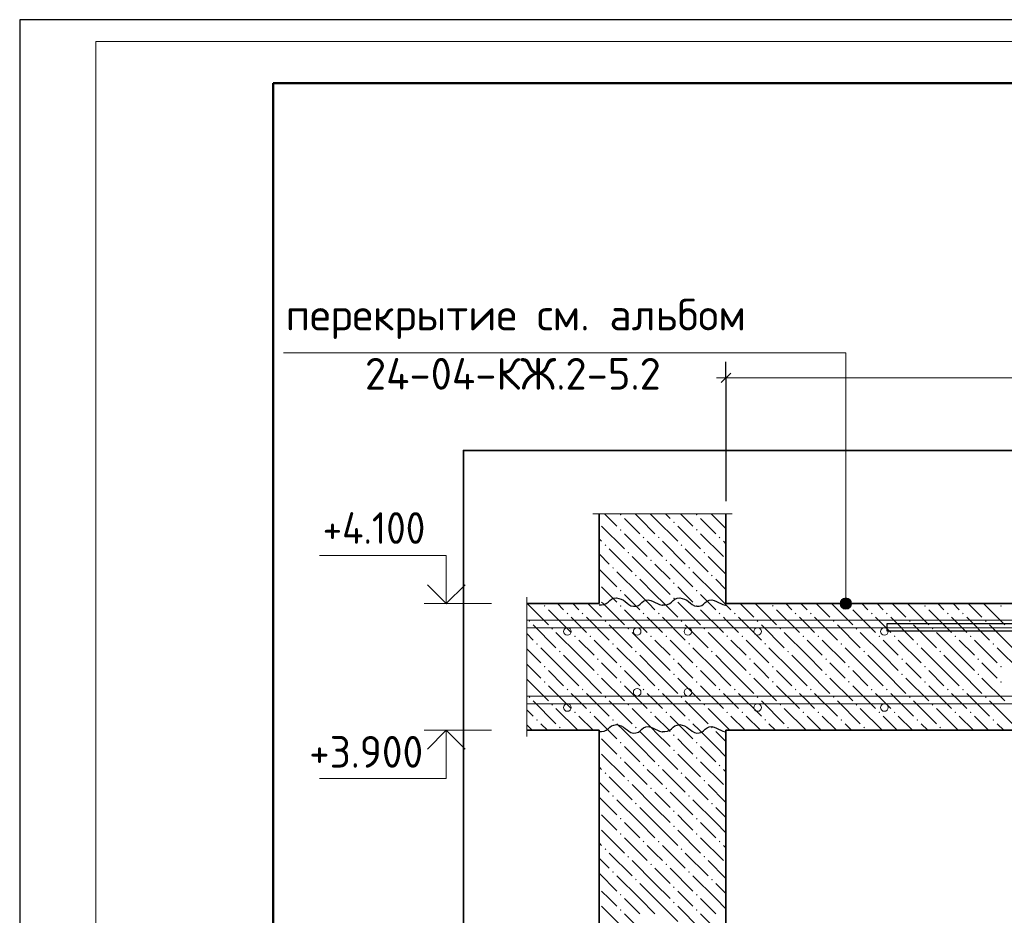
# Model space of a CAD drawing. Header units: millimetres. Extents: x 0 to 21005, y 0 to 14850.
# Tile 3 of 22: x 0 to 3883, y 11316 to 14850. Entities that reach past the tile are written whole.
import ezdxf

# ---------------------------------------------------------------- set-up
doc = ezdxf.new("R2010")
doc.units = ezdxf.units.MM
for name, color, linetype, lineweight in [('Standard', 7, 'Continuous', 25), ('Общий01', 7, 'Continuous', 13), ('Примечания', 7, 'Continuous', 13), ('Размерная линия_ общее', 7, 'Continuous', 13)]:
    doc.layers.add(name, color=color, linetype=linetype, lineweight=lineweight)
doc.layers.add('ЖБ Перекрытие верхний уровень', color=7, linetype='Continuous', lineweight=25, true_color=0xe0e0ff)
doc.layers.add('ЖБ Стена верхний уровень', color=7, linetype='Continuous', lineweight=25, true_color=0x006e00)
doc.layers.add('Размерная выноска', color=7, linetype='Continuous')
doc.styles.add('ISOCPEUR', font='txt')

msp = doc.modelspace()

# ---------------------------------------------------------------- hatches: boundary and pattern name
at = {"layer": 'ЖБ Перекрытие верхний уровень', "linetype": 'Continuous', "lineweight": 18, "transparency": 33554687}
for points in [[(2066.8, 12536.9), (2070, 12540.2), (2073.3, 12536.9), (2070, 12533.7)], [(2156.8, 12506.9), (2160, 12510.2), (2163.3, 12506.9), (2160, 12503.7)], [(2216.8, 12506.9), (2220, 12510.2), (2223.3, 12506.9), (2220, 12503.7)], [(2366.8, 12536.9), (2370, 12540.2), (2373.3, 12536.9), (2370, 12533.7)], [(2456.8, 12506.9), (2460, 12510.2), (2463.3, 12506.9), (2460, 12503.7)], [(2516.8, 12506.9), (2520, 12510.2), (2523.3, 12506.9), (2520, 12503.7)], [(2666.8, 12536.9), (2670, 12540.2), (2673.3, 12536.9), (2670, 12533.7)], [(2756.8, 12506.9), (2760, 12510.2), (2763.3, 12506.9), (2760, 12503.7)], [(2816.8, 12506.9), (2820, 12510.2), (2823.3, 12506.9), (2820, 12503.7)], [(2966.8, 12536.9), (2970, 12540.2), (2973.3, 12536.9), (2970, 12533.7)], [(3056.8, 12506.9), (3060, 12510.2), (3063.3, 12506.9), (3060, 12503.7)], [(3116.8, 12506.9), (3120, 12510.2), (3123.3, 12506.9), (3120, 12503.7)], [(3266.8, 12536.9), (3270, 12540.2), (3273.3, 12536.9), (3270, 12533.7)], [(3356.8, 12506.9), (3360, 12510.2), (3363.3, 12506.9), (3360, 12503.7)], [(3416.8, 12506.9), (3420, 12510.2), (3423.3, 12506.9), (3420, 12503.7)], [(3566.8, 12536.9), (3570, 12540.2), (3573.3, 12536.9), (3570, 12533.7)], [(3656.8, 12506.9), (3660, 12510.2), (3663.3, 12506.9), (3660, 12503.7)], [(3716.8, 12506.9), (3720, 12510.2), (3723.3, 12506.9), (3720, 12503.7)], [(3866.8, 12536.9), (3870, 12540.2), (3873.3, 12536.9), (3870, 12533.7)], [(2006.8, 12476.9), (2010, 12480.2), (2013.3, 12476.9), (2010, 12473.7)], [(2306.8, 12476.9), (2310, 12480.2), (2313.3, 12476.9), (2310, 12473.7)], [(2606.8, 12476.9), (2610, 12480.2), (2613.3, 12476.9), (2610, 12473.7)], [(2906.8, 12476.9), (2910, 12480.2), (2913.3, 12476.9), (2910, 12473.7)], [(3206.8, 12476.9), (3210, 12480.2), (3213.3, 12476.9), (3210, 12473.7)], [(3506.8, 12476.9), (3510, 12480.2), (3513.3, 12476.9), (3510, 12473.7)], [(3806.8, 12476.9), (3810, 12480.2), (3813.3, 12476.9), (3810, 12473.7)], [(2096.8, 12446.9), (2100, 12450.2), (2103.3, 12446.9), (2100, 12443.7)], [(2396.8, 12446.9), (2400, 12450.2), (2403.3, 12446.9), (2400, 12443.7)], [(2696.8, 12446.9), (2700, 12450.2), (2703.3, 12446.9), (2700, 12443.7)], [(2996.8, 12446.9), (3000, 12450.2), (3003.3, 12446.9), (3000, 12443.7)], [(3296.8, 12446.9), (3300, 12450.2), (3303.3, 12446.9), (3300, 12443.7)], [(3596.8, 12446.9), (3600, 12450.2), (3603.3, 12446.9), (3600, 12443.7)], [(2036.8, 12386.9), (2040, 12390.2), (2043.3, 12386.9), (2040, 12383.7)], [(2186.8, 12416.9), (2190, 12420.2), (2193.3, 12416.9), (2190, 12413.7)], [(2246.8, 12416.9), (2250, 12420.2), (2253.3, 12416.9), (2250, 12413.7)], [(2336.8, 12386.9), (2340, 12390.2), (2343.3, 12386.9), (2340, 12383.7)], [(2486.8, 12416.9), (2490, 12420.2), (2493.3, 12416.9), (2490, 12413.7)], [(2546.8, 12416.9), (2550, 12420.2), (2553.3, 12416.9), (2550, 12413.7)], [(2636.8, 12386.9), (2640, 12390.2), (2643.3, 12386.9), (2640, 12383.7)], [(2786.8, 12416.9), (2790, 12420.2), (2793.3, 12416.9), (2790, 12413.7)], [(2846.8, 12416.9), (2850, 12420.2), (2853.3, 12416.9), (2850, 12413.7)], [(2936.8, 12386.9), (2940, 12390.2), (2943.3, 12386.9), (2940, 12383.7)], [(3086.8, 12416.9), (3090, 12420.2), (3093.3, 12416.9), (3090, 12413.7)], [(3146.8, 12416.9), (3150, 12420.2), (3153.3, 12416.9), (3150, 12413.7)], [(3236.8, 12386.9), (3240, 12390.2), (3243.3, 12386.9), (3240, 12383.7)], [(3386.8, 12416.9), (3390, 12420.2), (3393.3, 12416.9), (3390, 12413.7)], [(3446.8, 12416.9), (3450, 12420.2), (3453.3, 12416.9), (3450, 12413.7)], [(3536.8, 12386.9), (3540, 12390.2), (3543.3, 12386.9), (3540, 12383.7)], [(3686.8, 12416.9), (3690, 12420.2), (3693.3, 12416.9), (3690, 12413.7)], [(3746.8, 12416.9), (3750, 12420.2), (3753.3, 12416.9), (3750, 12413.7)], [(3836.8, 12386.9), (3840, 12390.2), (3843.3, 12386.9), (3840, 12383.7)], [(2126.8, 12356.9), (2130, 12360.2), (2133.3, 12356.9), (2130, 12353.7)], [(2426.8, 12356.9), (2430, 12360.2), (2433.3, 12356.9), (2430, 12353.7)], [(2726.8, 12356.9), (2730, 12360.2), (2733.3, 12356.9), (2730, 12353.7)], [(3026.8, 12356.9), (3030, 12360.2), (3033.3, 12356.9), (3030, 12353.7)], [(3326.8, 12356.9), (3330, 12360.2), (3333.3, 12356.9), (3330, 12353.7)], [(3626.8, 12356.9), (3630, 12360.2), (3633.3, 12356.9), (3630, 12353.7)], [(2276.8, 12326.9), (2280, 12330.2), (2283.3, 12326.9), (2280, 12323.7)], [(2576.8, 12326.9), (2580, 12330.2), (2583.3, 12326.9), (2580, 12323.7)], [(2876.8, 12326.9), (2880, 12330.2), (2883.3, 12326.9), (2880, 12323.7)], [(3176.8, 12326.9), (3180, 12330.2), (3183.3, 12326.9), (3180, 12323.7)], [(3476.8, 12326.9), (3480, 12330.2), (3483.3, 12326.9), (3480, 12323.7)], [(3776.8, 12326.9), (3780, 12330.2), (3783.3, 12326.9), (3780, 12323.7)], [(2066.8, 12296.9), (2070, 12300.2), (2073.3, 12296.9), (2070, 12293.7)], [(2366.8, 12296.9), (2370, 12300.2), (2373.3, 12296.9), (2370, 12293.7)], [(2666.8, 12296.9), (2670, 12300.2), (2673.3, 12296.9), (2670, 12293.7)], [(2966.8, 12296.9), (2970, 12300.2), (2973.3, 12296.9), (2970, 12293.7)], [(3266.8, 12296.9), (3270, 12300.2), (3273.3, 12296.9), (3270, 12293.7)], [(3566.8, 12296.9), (3570, 12300.2), (3573.3, 12296.9), (3570, 12293.7)], [(3866.8, 12296.9), (3870, 12300.2), (3873.3, 12296.9), (3870, 12293.7)], [(2066.8, 12236.9), (2070, 12240.2), (2073.3, 12236.9), (2070, 12233.7)], [(2276.8, 12266.9), (2280, 12270.2), (2283.3, 12266.9), (2280, 12263.7)], [(2366.8, 12236.9), (2370, 12240.2), (2373.3, 12236.9), (2370, 12233.7)], [(2576.8, 12266.9), (2580, 12270.2), (2583.3, 12266.9), (2580, 12263.7)], [(2666.8, 12236.9), (2670, 12240.2), (2673.3, 12236.9), (2670, 12233.7)], [(2876.8, 12266.9), (2880, 12270.2), (2883.3, 12266.9), (2880, 12263.7)], [(2966.8, 12236.9), (2970, 12240.2), (2973.3, 12236.9), (2970, 12233.7)], [(3176.8, 12266.9), (3180, 12270.2), (3183.3, 12266.9), (3180, 12263.7)], [(3266.8, 12236.9), (3270, 12240.2), (3273.3, 12236.9), (3270, 12233.7)], [(3476.8, 12266.9), (3480, 12270.2), (3483.3, 12266.9), (3480, 12263.7)], [(3566.8, 12236.9), (3570, 12240.2), (3573.3, 12236.9), (3570, 12233.7)], [(3776.8, 12266.9), (3780, 12270.2), (3783.3, 12266.9), (3780, 12263.7)], [(3866.8, 12236.9), (3870, 12240.2), (3873.3, 12236.9), (3870, 12233.7)], [(2156.8, 12206.9), (2160, 12210.2), (2163.3, 12206.9), (2160, 12203.7)], [(2216.8, 12206.9), (2220, 12210.2), (2223.3, 12206.9), (2220, 12203.7)], [(2456.8, 12206.9), (2460, 12210.2), (2463.3, 12206.9), (2460, 12203.7)], [(2516.8, 12206.9), (2520, 12210.2), (2523.3, 12206.9), (2520, 12203.7)], [(2756.8, 12206.9), (2760, 12210.2), (2763.3, 12206.9), (2760, 12203.7)], [(2816.8, 12206.9), (2820, 12210.2), (2823.3, 12206.9), (2820, 12203.7)], [(3056.8, 12206.9), (3060, 12210.2), (3063.3, 12206.9), (3060, 12203.7)], [(3116.8, 12206.9), (3120, 12210.2), (3123.3, 12206.9), (3120, 12203.7)], [(3356.8, 12206.9), (3360, 12210.2), (3363.3, 12206.9), (3360, 12203.7)], [(3416.8, 12206.9), (3420, 12210.2), (3423.3, 12206.9), (3420, 12203.7)], [(3656.8, 12206.9), (3660, 12210.2), (3663.3, 12206.9), (3660, 12203.7)], [(3716.8, 12206.9), (3720, 12210.2), (3723.3, 12206.9), (3720, 12203.7)], [(2006.8, 12176.9), (2010, 12180.2), (2013.3, 12176.9), (2010, 12173.7)], [(2306.8, 12176.9), (2310, 12180.2), (2313.3, 12176.9), (2310, 12173.7)], [(2606.8, 12176.9), (2610, 12180.2), (2613.3, 12176.9), (2610, 12173.7)], [(2906.8, 12176.9), (2910, 12180.2), (2913.3, 12176.9), (2910, 12173.7)], [(3206.8, 12176.9), (3210, 12180.2), (3213.3, 12176.9), (3210, 12173.7)], [(3506.8, 12176.9), (3510, 12180.2), (3513.3, 12176.9), (3510, 12173.7)], [(3806.8, 12176.9), (3810, 12180.2), (3813.3, 12176.9), (3810, 12173.7)], [(2096.8, 12146.9), (2100, 12150.2), (2103.3, 12146.9), (2100, 12143.7)], [(2186.8, 12116.9), (2190, 12120.2), (2193.3, 12116.9), (2190, 12113.7)], [(2246.8, 12116.9), (2250, 12120.2), (2253.3, 12116.9), (2250, 12113.7)], [(2396.8, 12146.9), (2400, 12150.2), (2403.3, 12146.9), (2400, 12143.7)], [(2486.8, 12116.9), (2490, 12120.2), (2493.3, 12116.9), (2490, 12113.7)], [(2546.8, 12116.9), (2550, 12120.2), (2553.3, 12116.9), (2550, 12113.7)], [(2696.8, 12146.9), (2700, 12150.2), (2703.3, 12146.9), (2700, 12143.7)], [(2786.8, 12116.9), (2790, 12120.2), (2793.3, 12116.9), (2790, 12113.7)], [(2846.8, 12116.9), (2850, 12120.2), (2853.3, 12116.9), (2850, 12113.7)], [(2996.8, 12146.9), (3000, 12150.2), (3003.3, 12146.9), (3000, 12143.7)], [(3086.8, 12116.9), (3090, 12120.2), (3093.3, 12116.9), (3090, 12113.7)], [(3146.8, 12116.9), (3150, 12120.2), (3153.3, 12116.9), (3150, 12113.7)], [(3296.8, 12146.9), (3300, 12150.2), (3303.3, 12146.9), (3300, 12143.7)], [(3386.8, 12116.9), (3390, 12120.2), (3393.3, 12116.9), (3390, 12113.7)], [(3446.8, 12116.9), (3450, 12120.2), (3453.3, 12116.9), (3450, 12113.7)], [(3596.8, 12146.9), (3600, 12150.2), (3603.3, 12146.9), (3600, 12143.7)], [(3686.8, 12116.9), (3690, 12120.2), (3693.3, 12116.9), (3690, 12113.7)], [(3746.8, 12116.9), (3750, 12120.2), (3753.3, 12116.9), (3750, 12113.7)], [(2036.8, 12086.9), (2040, 12090.2), (2043.3, 12086.9), (2040, 12083.7)], [(2336.8, 12086.9), (2340, 12090.2), (2343.3, 12086.9), (2340, 12083.7)], [(2636.8, 12086.9), (2640, 12090.2), (2643.3, 12086.9), (2640, 12083.7)], [(2936.8, 12086.9), (2940, 12090.2), (2943.3, 12086.9), (2940, 12083.7)], [(3236.8, 12086.9), (3240, 12090.2), (3243.3, 12086.9), (3240, 12083.7)], [(3536.8, 12086.9), (3540, 12090.2), (3543.3, 12086.9), (3540, 12083.7)], [(3836.8, 12086.9), (3840, 12090.2), (3843.3, 12086.9), (3840, 12083.7)], [(2126.8, 12056.9), (2130, 12060.2), (2133.3, 12056.9), (2130, 12053.7)], [(2426.8, 12056.9), (2430, 12060.2), (2433.3, 12056.9), (2430, 12053.7)], [(2726.8, 12056.9), (2730, 12060.2), (2733.3, 12056.9), (2730, 12053.7)], [(3026.8, 12056.9), (3030, 12060.2), (3033.3, 12056.9), (3030, 12053.7)], [(3326.8, 12056.9), (3330, 12060.2), (3333.3, 12056.9), (3330, 12053.7)], [(3626.8, 12056.9), (3630, 12060.2), (3633.3, 12056.9), (3630, 12053.7)]]:
    msp.add_hatch(color=7, dxfattribs=at).paths.add_polyline_path(points, flags=16)
at = {"layer": 'ЖБ Стена верхний уровень', "linetype": 'Continuous', "lineweight": 18, "transparency": 33554687}
for points in [[(2366.8, 12896.9), (2370, 12900.2), (2373.3, 12896.9), (2370, 12893.7)], [(2666.8, 12896.9), (2670, 12900.2), (2673.3, 12896.9), (2670, 12893.7)], [(2576.8, 12866.9), (2580, 12870.2), (2583.3, 12866.9), (2580, 12863.7)], [(2366.8, 12836.9), (2370, 12840.2), (2373.3, 12836.9), (2370, 12833.7)], [(2666.8, 12836.9), (2670, 12840.2), (2673.3, 12836.9), (2670, 12833.7)], [(2306.8, 12776.9), (2310, 12780.2), (2313.3, 12776.9), (2310, 12773.7)], [(2456.8, 12806.9), (2460, 12810.2), (2463.3, 12806.9), (2460, 12803.7)], [(2516.8, 12806.9), (2520, 12810.2), (2523.3, 12806.9), (2520, 12803.7)], [(2606.8, 12776.9), (2610, 12780.2), (2613.3, 12776.9), (2610, 12773.7)], [(2756.8, 12806.9), (2760, 12810.2), (2763.3, 12806.9), (2760, 12803.7)], [(2396.8, 12746.9), (2400, 12750.2), (2403.3, 12746.9), (2400, 12743.7)], [(2696.8, 12746.9), (2700, 12750.2), (2703.3, 12746.9), (2700, 12743.7)], [(2486.8, 12716.9), (2490, 12720.2), (2493.3, 12716.9), (2490, 12713.7)], [(2546.8, 12716.9), (2550, 12720.2), (2553.3, 12716.9), (2550, 12713.7)], [(2336.8, 12686.9), (2340, 12690.2), (2343.3, 12686.9), (2340, 12683.7)], [(2426.8, 12656.9), (2430, 12660.2), (2433.3, 12656.9), (2430, 12653.7)], [(2636.8, 12686.9), (2640, 12690.2), (2643.3, 12686.9), (2640, 12683.7)], [(2726.8, 12656.9), (2730, 12660.2), (2733.3, 12656.9), (2730, 12653.7)], [(2576.8, 12626.9), (2580, 12630.2), (2583.3, 12626.9), (2580, 12623.7)], [(2366.8, 12596.9), (2370, 12600.2), (2373.3, 12596.9), (2370, 12593.7)], [(2666.8, 12596.9), (2670, 12600.2), (2673.3, 12596.9), (2670, 12593.7)], [(2576.8, 12566.9), (2580, 12570.2), (2583.3, 12566.9), (2580, 12563.7)], [(2366.8, 11996.9), (2370, 12000.2), (2373.3, 11996.9), (2370, 11993.7)], [(2576.8, 12026.9), (2580, 12030.2), (2583.3, 12026.9), (2580, 12023.7)], [(2666.8, 11996.9), (2670, 12000.2), (2673.3, 11996.9), (2670, 11993.7)], [(2576.8, 11966.9), (2580, 11970.2), (2583.3, 11966.9), (2580, 11963.7)], [(2366.8, 11936.9), (2370, 11940.2), (2373.3, 11936.9), (2370, 11933.7)], [(2666.8, 11936.9), (2670, 11940.2), (2673.3, 11936.9), (2670, 11933.7)], [(2456.8, 11906.9), (2460, 11910.2), (2463.3, 11906.9), (2460, 11903.7)], [(2516.8, 11906.9), (2520, 11910.2), (2523.3, 11906.9), (2520, 11903.7)], [(2756.8, 11906.9), (2760, 11910.2), (2763.3, 11906.9), (2760, 11903.7)], [(2306.8, 11876.9), (2310, 11880.2), (2313.3, 11876.9), (2310, 11873.7)], [(2396.8, 11846.9), (2400, 11850.2), (2403.3, 11846.9), (2400, 11843.7)], [(2606.8, 11876.9), (2610, 11880.2), (2613.3, 11876.9), (2610, 11873.7)], [(2696.8, 11846.9), (2700, 11850.2), (2703.3, 11846.9), (2700, 11843.7)], [(2486.8, 11816.9), (2490, 11820.2), (2493.3, 11816.9), (2490, 11813.7)], [(2546.8, 11816.9), (2550, 11820.2), (2553.3, 11816.9), (2550, 11813.7)], [(2336.8, 11786.9), (2340, 11790.2), (2343.3, 11786.9), (2340, 11783.7)], [(2636.8, 11786.9), (2640, 11790.2), (2643.3, 11786.9), (2640, 11783.7)], [(2426.8, 11756.9), (2430, 11760.2), (2433.3, 11756.9), (2430, 11753.7)], [(2576.8, 11726.9), (2580, 11730.2), (2583.3, 11726.9), (2580, 11723.7)], [(2726.8, 11756.9), (2730, 11760.2), (2733.3, 11756.9), (2730, 11753.7)], [(2366.8, 11696.9), (2370, 11700.2), (2373.3, 11696.9), (2370, 11693.7)], [(2666.8, 11696.9), (2670, 11700.2), (2673.3, 11696.9), (2670, 11693.7)], [(2576.8, 11666.9), (2580, 11670.2), (2583.3, 11666.9), (2580, 11663.7)], [(2366.8, 11636.9), (2370, 11640.2), (2373.3, 11636.9), (2370, 11633.7)], [(2456.8, 11606.9), (2460, 11610.2), (2463.3, 11606.9), (2460, 11603.7)], [(2516.8, 11606.9), (2520, 11610.2), (2523.3, 11606.9), (2520, 11603.7)], [(2666.8, 11636.9), (2670, 11640.2), (2673.3, 11636.9), (2670, 11633.7)], [(2756.8, 11606.9), (2760, 11610.2), (2763.3, 11606.9), (2760, 11603.7)], [(2306.8, 11576.9), (2310, 11580.2), (2313.3, 11576.9), (2310, 11573.7)], [(2606.8, 11576.9), (2610, 11580.2), (2613.3, 11576.9), (2610, 11573.7)], [(2396.8, 11546.9), (2400, 11550.2), (2403.3, 11546.9), (2400, 11543.7)], [(2696.8, 11546.9), (2700, 11550.2), (2703.3, 11546.9), (2700, 11543.7)], [(2486.8, 11516.9), (2490, 11520.2), (2493.3, 11516.9), (2490, 11513.7)], [(2546.8, 11516.9), (2550, 11520.2), (2553.3, 11516.9), (2550, 11513.7)], [(2336.8, 11486.9), (2340, 11490.2), (2343.3, 11486.9), (2340, 11483.7)], [(2426.8, 11456.9), (2430, 11460.2), (2433.3, 11456.9), (2430, 11453.7)], [(2636.8, 11486.9), (2640, 11490.2), (2643.3, 11486.9), (2640, 11483.7)], [(2726.8, 11456.9), (2730, 11460.2), (2733.3, 11456.9), (2730, 11453.7)], [(2576.8, 11426.9), (2580, 11430.2), (2583.3, 11426.9), (2580, 11423.7)], [(2366.8, 11396.9), (2370, 11400.2), (2373.3, 11396.9), (2370, 11393.7)], [(2666.8, 11396.9), (2670, 11400.2), (2673.3, 11396.9), (2670, 11393.7)], [(2366.8, 11336.9), (2370, 11340.2), (2373.3, 11336.9), (2370, 11333.7)], [(2576.8, 11366.9), (2580, 11370.2), (2583.3, 11366.9), (2580, 11363.7)], [(2666.8, 11336.9), (2670, 11340.2), (2673.3, 11336.9), (2670, 11333.7)]]:
    msp.add_hatch(color=7, dxfattribs=at).paths.add_polyline_path(points, flags=16)
at = {"layer": 'Примечания', "linetype": 'Continuous', "lineweight": 13, "transparency": 33554687}
for points in [[(3277.3, 12557.2), (3238.6, 12557.2), (3235.4, 12546)], [(3277.3, 12557.2), (3235.4, 12546), (3280.4, 12546)], [(3280.4, 12546), (3235.4, 12546), (3238.6, 12534.7)], [(3269.2, 12565.3), (3246.7, 12565.3), (3238.6, 12557.2)], [(3269.2, 12565.3), (3238.6, 12557.2), (3277.3, 12557.2)], [(3280.4, 12546), (3238.6, 12534.7), (3277.3, 12534.7)], [(3246.7, 12565.3), (3269.2, 12565.3), (3257.9, 12568.5)], [(3277.3, 12534.7), (3238.6, 12534.7), (3246.7, 12526.6)], [(3277.3, 12534.7), (3246.7, 12526.6), (3269.2, 12526.6)], [(3269.2, 12526.6), (3246.7, 12526.6), (3257.9, 12523.5)]]:
    msp.add_hatch(color=7, dxfattribs=at).paths.add_polyline_path(points)

# ---------------------------------------------------------------- linework, layer by layer
at = {"color": 7, "linetype": 'Continuous', "lineweight": 25, "transparency": 33554687}
for points in [[(3421.2, 12467.6), (5908.1, 12467.6), (5913.7, 12467.4), (5919.5, 12466.8), (5925.2, 12466), (5930.8, 12464.8), (5936.3, 12463.3), (5941.8, 12461.5), (5947.1, 12459.5), (5952.3, 12457.2), (12339.6, 9263.5)], [(12326.8, 9236.4), (5939.4, 12430.1), (5935.6, 12431.8), (5931.7, 12433.3), (5927.8, 12434.5), (5923.9, 12435.6), (5919.9, 12436.4), (5915.8, 12437), (5911.7, 12437.4), (5907.5, 12437.6), (3421.2, 12437.6), (3421.2, 12467.6)]]:
    msp.add_lwpolyline(points, dxfattribs=at)
at = {"layer": 'Standard', "color": 7, "linetype": 'Continuous', "lineweight": 25, "transparency": 33554687}
msp.add_line((1000, 14600), (1000, 529.1), dxfattribs=at)
at = {"layer": 'Standard', "color": 7, "linetype": 'Continuous', "lineweight": 13, "transparency": 33554687}
for p, q in [((1860.1, 12546), (1595.1, 12546)), ((1860.1, 12046), (1595.1, 12046))]:
    msp.add_line(p, q, dxfattribs=at)
at = {"layer": 'Standard', "color": 7, "linetype": 'Continuous', "lineweight": 25, "transparency": 33554687}
msp.add_lwpolyline([(0, 0), (21000, 0), (21000, 14850), (0, 14850), (0, 0)], close=True, dxfattribs=at)
at = {"layer": 'Standard', "color": 7, "linetype": 'Continuous', "lineweight": 13, "transparency": 33554687}
for points in [[(21005, 14764.4), (300, 14764.4), (300, 4836.2), (21005, 4836.2)], [(1682.3, 12546), (1682.3, 12736), (1182.3, 12736)], [(6353.3, 12451), (1999.6, 12451), (1999.6, 12481), (6353.3, 12481), (6353.3, 12451)], [(6353.3, 12151), (1999.6, 12151), (1999.6, 12181), (6353.3, 12181), (6353.3, 12151)], [(1682.3, 12046), (1682.3, 11856), (1182.3, 11856)]]:
    msp.add_lwpolyline(points, dxfattribs=at)
at = {"layer": 'Standard', "color": 7, "linetype": 'Continuous', "lineweight": 50, "transparency": 33554687}
msp.add_lwpolyline([(1000, 14600), (20750, 14600), (20750, 250), (1000, 250), (1000, 14600)], close=True, dxfattribs=at)
at = {"layer": 'Standard', "color": 254, "linetype": 'Continuous', "lineweight": 35, "true_color": 0xc4c4ff, "transparency": 33554687}
msp.add_lwpolyline([(1749.6, 8108.5), (19625.9, 8108.5), (19625.9, 13150.3), (1749.6, 13150.3), (1749.6, 8108.5)], dxfattribs=at)
at = {"layer": 'Standard', "color": 7, "linetype": 'Continuous', "lineweight": 35, "transparency": 33554687}
for points in [[(1756.5, 12620.2), (1682.3, 12546), (1608, 12620.2)], [(1756.5, 11971.7), (1682.3, 12046), (1608, 11971.7)]]:
    msp.add_lwpolyline(points, dxfattribs=at)
at = {"layer": 'Standard', "color": 7, "linetype": 'Continuous', "lineweight": 18, "transparency": 33554687}
for centre in [(2160.1, 12436), (2435.1, 12436), (2635.1, 12436), (2910.1, 12436), (3410.1, 12436), (2435.1, 12196), (2635.1, 12196), (2160.1, 12136), (2910.1, 12136), (3410.1, 12136)]:
    msp.add_circle(centre, 15, dxfattribs=at)
at = {"layer": 'ЖБ Перекрытие верхний уровень', "color": 7, "linetype": 'Continuous', "lineweight": 35, "transparency": 33554687}
for p, q in [((2285.1, 12546), (1999.6, 12546)), ((5910.1, 12546), (2785.1, 12546)), ((1999.6, 12046), (2285.1, 12046)), ((2785.1, 12046), (5910.1, 12046))]:
    msp.add_line(p, q, dxfattribs=at)
at = {"layer": 'ЖБ Перекрытие верхний уровень', "color": 9, "linetype": 'Continuous', "lineweight": 18, "true_color": 0xc7c7c7, "transparency": 33554687}
for p, q in [((2001, 12546), (2085, 12461.9)), ((2121, 12546), (2145, 12521.9)), ((2181, 12546), (2205, 12521.9)), ((2241, 12546), (2295, 12491.9)), ((2301, 12546), (2385, 12461.9)), ((2421, 12546), (2445, 12521.9)), ((2481, 12546), (2505, 12521.9)), ((2541, 12546), (2595, 12491.9)), ((2601, 12546), (2685, 12461.9)), ((2721, 12546), (2745, 12521.9)), ((2781, 12546), (2785.1, 12541.8)), ((2841, 12546), (2895, 12491.9)), ((2901, 12546), (2985, 12461.9)), ((3021, 12546), (3045, 12521.9)), ((3081, 12546), (3105, 12521.9)), ((3141, 12546), (3195, 12491.9)), ((3201, 12546), (3285, 12461.9)), ((3321, 12546), (3345, 12521.9)), ((3381, 12546), (3405, 12521.9)), ((3441, 12546), (3495, 12491.9)), ((3501, 12546), (3585, 12461.9)), ((3621, 12546), (3645, 12521.9)), ((3681, 12546), (3705, 12521.9)), ((3741, 12546), (3795, 12491.9)), ((3801, 12546), (3885, 12461.9)), ((2085, 12521.9), (2175, 12431.9)), ((2385, 12521.9), (2475, 12431.9)), ((2685, 12521.9), (2775, 12431.9)), ((2785.1, 12541.8), (2805, 12521.9)), ((2985, 12521.9), (3075, 12431.9)), ((3285, 12521.9), (3375, 12431.9)), ((3585, 12521.9), (3675, 12431.9)), ((2205, 12461.9), (2175, 12491.9)), ((2235, 12491.9), (2325, 12401.9)), ((2505, 12461.9), (2475, 12491.9)), ((2535, 12491.9), (2625, 12401.9)), ((2785.1, 12481.8), (2775, 12491.9)), ((2805, 12461.9), (2785.1, 12481.8)), ((2835, 12491.9), (2925, 12401.9)), ((3105, 12461.9), (3075, 12491.9)), ((3135, 12491.9), (3225, 12401.9)), ((3405, 12461.9), (3375, 12491.9)), ((3435, 12491.9), (3525, 12401.9)), ((3705, 12461.9), (3675, 12491.9)), ((3735, 12491.9), (3825, 12401.9)), ((1999.6, 12427.4), (2025, 12401.9)), ((2025, 12461.9), (2115, 12371.9)), ((2205, 12341.9), (2115, 12431.9)), ((2235, 12431.9), (2205, 12461.9)), ((2325, 12461.9), (2415, 12371.9)), ((2505, 12341.9), (2415, 12431.9)), ((2535, 12431.9), (2505, 12461.9)), ((2625, 12461.9), (2715, 12371.9)), ((2785.1, 12361.8), (2715, 12431.9)), ((2835, 12431.9), (2805, 12461.9)), ((2925, 12461.9), (3015, 12371.9)), ((3105, 12341.9), (3015, 12431.9)), ((3135, 12431.9), (3105, 12461.9)), ((3225, 12461.9), (3315, 12371.9)), ((3405, 12341.9), (3315, 12431.9)), ((3435, 12431.9), (3405, 12461.9)), ((3525, 12461.9), (3615, 12371.9)), ((3705, 12341.9), (3615, 12431.9)), ((3735, 12431.9), (3705, 12461.9)), ((3825, 12461.9), (3915, 12371.9)), ((2205, 12401.9), (2265, 12341.9)), ((2265, 12401.9), (2355, 12311.9)), ((2505, 12401.9), (2565, 12341.9)), ((2565, 12401.9), (2655, 12311.9)), ((2805, 12401.9), (2865, 12341.9)), ((2865, 12401.9), (2955, 12311.9)), ((3105, 12401.9), (3165, 12341.9)), ((3165, 12401.9), (3255, 12311.9)), ((3405, 12401.9), (3465, 12341.9)), ((3465, 12401.9), (3555, 12311.9)), ((3705, 12401.9), (3765, 12341.9)), ((3765, 12401.9), (3855, 12311.9)), ((1999.6, 12367.4), (2055, 12311.9)), ((2145, 12281.9), (2055, 12371.9)), ((2445, 12281.9), (2355, 12371.9)), ((2745, 12281.9), (2655, 12371.9)), ((2805, 12341.9), (2785.1, 12361.8)), ((3045, 12281.9), (2955, 12371.9)), ((3345, 12281.9), (3255, 12371.9)), ((3645, 12281.9), (3555, 12371.9)), ((3945, 12281.9), (3855, 12371.9)), ((2145, 12341.9), (2205, 12281.9)), ((2205, 12341.9), (2265, 12281.9)), ((2325, 12281.9), (2295, 12311.9)), ((2445, 12341.9), (2505, 12281.9)), ((2505, 12341.9), (2565, 12281.9)), ((2625, 12281.9), (2595, 12311.9)), ((2745, 12341.9), (2785.1, 12301.8)), ((2805, 12341.9), (2865, 12281.9)), ((2925, 12281.9), (2895, 12311.9)), ((3045, 12341.9), (3105, 12281.9)), ((3105, 12341.9), (3165, 12281.9)), ((3225, 12281.9), (3195, 12311.9)), ((3345, 12341.9), (3405, 12281.9)), ((3405, 12341.9), (3465, 12281.9)), ((3525, 12281.9), (3495, 12311.9)), ((3645, 12341.9), (3705, 12281.9)), ((3705, 12341.9), (3765, 12281.9)), ((3825, 12281.9), (3795, 12311.9)), ((2025, 12281.9), (1999.6, 12307.4)), ((2055, 12251.9), (2025, 12281.9)), ((2085, 12281.9), (2145, 12221.9)), ((2145, 12281.9), (2205, 12221.9)), ((2205, 12281.9), (2295, 12191.9)), ((2355, 12251.9), (2325, 12281.9)), ((2385, 12281.9), (2445, 12221.9)), ((2445, 12281.9), (2505, 12221.9)), ((2505, 12281.9), (2595, 12191.9)), ((2655, 12251.9), (2625, 12281.9)), ((2685, 12281.9), (2745, 12221.9)), ((2745, 12281.9), (2785.1, 12241.8)), ((2785.1, 12301.8), (2805, 12281.9)), ((2805, 12281.9), (2895, 12191.9)), ((2955, 12251.9), (2925, 12281.9)), ((2985, 12281.9), (3045, 12221.9)), ((3045, 12281.9), (3105, 12221.9)), ((3105, 12281.9), (3195, 12191.9)), ((3255, 12251.9), (3225, 12281.9)), ((3285, 12281.9), (3345, 12221.9)), ((3345, 12281.9), (3405, 12221.9)), ((3405, 12281.9), (3495, 12191.9)), ((3555, 12251.9), (3525, 12281.9)), ((3585, 12281.9), (3645, 12221.9)), ((3645, 12281.9), (3705, 12221.9)), ((3705, 12281.9), (3795, 12191.9)), ((3855, 12251.9), (3825, 12281.9)), ((1999.6, 12247.4), (2085, 12161.9)), ((2295, 12251.9), (2385, 12161.9)), ((2595, 12251.9), (2685, 12161.9)), ((2785.1, 12241.8), (2805, 12221.9)), ((2895, 12251.9), (2985, 12161.9)), ((3195, 12251.9), (3285, 12161.9)), ((3495, 12251.9), (3585, 12161.9)), ((3795, 12251.9), (3885, 12161.9)), ((2085, 12221.9), (2175, 12131.9)), ((2385, 12221.9), (2475, 12131.9)), ((2685, 12221.9), (2775, 12131.9)), ((2985, 12221.9), (3075, 12131.9)), ((3285, 12221.9), (3375, 12131.9)), ((3585, 12221.9), (3675, 12131.9)), ((2025, 12161.9), (2115, 12071.9)), ((2205, 12161.9), (2175, 12191.9)), ((2235, 12131.9), (2205, 12161.9)), ((2235, 12191.9), (2325, 12101.9)), ((2325, 12161.9), (2415, 12071.9)), ((2505, 12161.9), (2475, 12191.9)), ((2535, 12131.9), (2505, 12161.9)), ((2535, 12191.9), (2625, 12101.9)), ((2625, 12161.9), (2715, 12071.9)), ((2785.1, 12181.8), (2775, 12191.9)), ((2805, 12161.9), (2785.1, 12181.8)), ((2835, 12131.9), (2805, 12161.9)), ((2835, 12191.9), (2925, 12101.9)), ((2925, 12161.9), (3015, 12071.9)), ((3105, 12161.9), (3075, 12191.9)), ((3135, 12131.9), (3105, 12161.9)), ((3135, 12191.9), (3225, 12101.9)), ((3225, 12161.9), (3315, 12071.9)), ((3405, 12161.9), (3375, 12191.9)), ((3435, 12131.9), (3405, 12161.9)), ((3435, 12191.9), (3525, 12101.9)), ((3525, 12161.9), (3615, 12071.9)), ((3705, 12161.9), (3675, 12191.9)), ((3735, 12131.9), (3705, 12161.9)), ((3735, 12191.9), (3825, 12101.9)), ((3825, 12161.9), (3915, 12071.9)), ((1999.6, 12127.4), (2025, 12101.9)), ((2201, 12046), (2115, 12131.9)), ((2501, 12046), (2415, 12131.9)), ((2785.1, 12061.8), (2715, 12131.9)), ((3101, 12046), (3015, 12131.9)), ((3401, 12046), (3315, 12131.9)), ((3701, 12046), (3615, 12131.9)), ((2205, 12101.9), (2261, 12046)), ((2265, 12101.9), (2321, 12046)), ((2505, 12101.9), (2561, 12046)), ((2565, 12101.9), (2621, 12046)), ((2805, 12101.9), (2861, 12046)), ((2865, 12101.9), (2921, 12046)), ((3105, 12101.9), (3161, 12046)), ((3165, 12101.9), (3221, 12046)), ((3405, 12101.9), (3461, 12046)), ((3465, 12101.9), (3521, 12046)), ((3705, 12101.9), (3761, 12046)), ((3765, 12101.9), (3821, 12046)), ((1999.6, 12067.4), (2021, 12046)), ((2081, 12046), (2055, 12071.9)), ((2381, 12046), (2355, 12071.9)), ((2681, 12046), (2655, 12071.9)), ((2801, 12046), (2785.1, 12061.8)), ((2981, 12046), (2955, 12071.9)), ((3281, 12046), (3255, 12071.9)), ((3581, 12046), (3555, 12071.9)), ((3881, 12046), (3855, 12071.9))]:
    msp.add_line(p, q, dxfattribs=at)
at = {"layer": 'ЖБ Стена верхний уровень', "color": 7, "linetype": 'Continuous', "lineweight": 35, "transparency": 33554687}
for p, q in [((2285.1, 12900.3), (2285.1, 12546)), ((2785.1, 12546), (2785.1, 12900.3)), ((2285.1, 12046), (2285.1, 8358.5)), ((2785.1, 8358.5), (2785.1, 12046))]:
    msp.add_line(p, q, dxfattribs=at)
at = {"layer": 'ЖБ Стена верхний уровень', "color": 251, "linetype": 'Continuous', "lineweight": 18, "true_color": 0x575757, "transparency": 33554687}
for p, q in [((2325, 12881.9), (2306.6, 12900.3)), ((2445, 12881.9), (2426.6, 12900.3)), ((2486.6, 12900.3), (2505, 12881.9)), ((2546.6, 12900.3), (2565, 12881.9)), ((2625, 12881.9), (2606.6, 12900.3)), ((2745, 12881.9), (2726.6, 12900.3)), ((2355, 12851.9), (2325, 12881.9)), ((2385, 12881.9), (2445, 12821.9)), ((2445, 12881.9), (2505, 12821.9)), ((2505, 12881.9), (2595, 12791.9)), ((2655, 12851.9), (2625, 12881.9)), ((2685, 12881.9), (2745, 12821.9)), ((2745, 12881.9), (2785.1, 12841.8)), ((2295, 12851.9), (2385, 12761.9)), ((2385, 12821.9), (2475, 12731.9)), ((2595, 12851.9), (2685, 12761.9)), ((2685, 12821.9), (2775, 12731.9)), ((2285.1, 12801.8), (2295, 12791.9)), ((2505, 12761.9), (2475, 12791.9)), ((2535, 12791.9), (2625, 12701.9)), ((2785.1, 12781.8), (2775, 12791.9)), ((2285.1, 12741.8), (2325, 12701.9)), ((2325, 12761.9), (2415, 12671.9)), ((2535, 12731.9), (2505, 12761.9)), ((2625, 12761.9), (2715, 12671.9)), ((2505, 12641.9), (2415, 12731.9)), ((2505, 12701.9), (2565, 12641.9)), ((2565, 12701.9), (2655, 12611.9)), ((2785.1, 12661.8), (2715, 12731.9)), ((2285.1, 12681.8), (2355, 12611.9)), ((2445, 12581.9), (2355, 12671.9)), ((2745, 12581.9), (2655, 12671.9)), ((2445, 12641.9), (2505, 12581.9)), ((2505, 12641.9), (2565, 12581.9)), ((2745, 12641.9), (2785.1, 12601.8)), ((2325, 12581.9), (2295, 12611.9)), ((2355, 12551.9), (2325, 12581.9)), ((2385, 12581.9), (2421, 12546)), ((2445, 12581.9), (2481, 12546)), ((2505, 12581.9), (2541, 12546)), ((2625, 12581.9), (2595, 12611.9)), ((2655, 12551.9), (2625, 12581.9)), ((2685, 12581.9), (2721, 12546)), ((2745, 12581.9), (2781, 12546)), ((2295, 12551.9), (2301, 12546)), ((2595, 12551.9), (2601, 12546)), ((2321, 12046), (2355, 12011.9)), ((2445, 11981.9), (2381, 12046)), ((2445, 12041.9), (2505, 11981.9)), ((2505, 12041.9), (2501, 12046)), ((2505, 12041.9), (2565, 11981.9)), ((2561, 12046), (2565, 12041.9)), ((2621, 12046), (2655, 12011.9)), ((2745, 11981.9), (2681, 12046)), ((2745, 12041.9), (2785.1, 12001.8)), ((2325, 11981.9), (2295, 12011.9)), ((2625, 11981.9), (2595, 12011.9)), ((2355, 11951.9), (2325, 11981.9)), ((2385, 11981.9), (2445, 11921.9)), ((2445, 11981.9), (2505, 11921.9)), ((2505, 11981.9), (2595, 11891.9)), ((2655, 11951.9), (2625, 11981.9)), ((2685, 11981.9), (2745, 11921.9)), ((2745, 11981.9), (2785.1, 11941.8)), ((2295, 11951.9), (2385, 11861.9)), ((2385, 11921.9), (2475, 11831.9)), ((2595, 11951.9), (2685, 11861.9)), ((2685, 11921.9), (2775, 11831.9)), ((2285.1, 11901.8), (2295, 11891.9)), ((2505, 11861.9), (2475, 11891.9)), ((2535, 11891.9), (2625, 11801.9)), ((2785.1, 11881.8), (2775, 11891.9)), ((2325, 11861.9), (2415, 11771.9)), ((2535, 11831.9), (2505, 11861.9)), ((2625, 11861.9), (2715, 11771.9)), ((2285.1, 11841.8), (2325, 11801.9)), ((2505, 11741.9), (2415, 11831.9)), ((2785.1, 11761.8), (2715, 11831.9)), ((2285.1, 11781.8), (2355, 11711.9)), ((2445, 11681.9), (2355, 11771.9)), ((2505, 11801.9), (2565, 11741.9)), ((2565, 11801.9), (2655, 11711.9)), ((2745, 11681.9), (2655, 11771.9)), ((2445, 11741.9), (2505, 11681.9)), ((2505, 11741.9), (2565, 11681.9)), ((2745, 11741.9), (2785.1, 11701.8)), ((2325, 11681.9), (2295, 11711.9)), ((2625, 11681.9), (2595, 11711.9)), ((2295, 11651.9), (2385, 11561.9)), ((2355, 11651.9), (2325, 11681.9)), ((2385, 11681.9), (2445, 11621.9)), ((2445, 11681.9), (2505, 11621.9)), ((2505, 11681.9), (2595, 11591.9)), ((2595, 11651.9), (2685, 11561.9)), ((2655, 11651.9), (2625, 11681.9)), ((2685, 11681.9), (2745, 11621.9)), ((2745, 11681.9), (2785.1, 11641.8)), ((2385, 11621.9), (2475, 11531.9)), ((2685, 11621.9), (2775, 11531.9)), ((2285.1, 11601.8), (2295, 11591.9)), ((2505, 11561.9), (2475, 11591.9)), ((2535, 11591.9), (2625, 11501.9)), ((2785.1, 11581.8), (2775, 11591.9)), ((2285.1, 11541.8), (2325, 11501.9)), ((2325, 11561.9), (2415, 11471.9)), ((2535, 11531.9), (2505, 11561.9)), ((2625, 11561.9), (2715, 11471.9)), ((2505, 11441.9), (2415, 11531.9)), ((2505, 11501.9), (2565, 11441.9)), ((2565, 11501.9), (2655, 11411.9)), ((2785.1, 11461.8), (2715, 11531.9)), ((2285.1, 11481.8), (2355, 11411.9)), ((2445, 11381.9), (2355, 11471.9)), ((2745, 11381.9), (2655, 11471.9)), ((2445, 11441.9), (2505, 11381.9)), ((2505, 11441.9), (2565, 11381.9)), ((2745, 11441.9), (2785.1, 11401.8)), ((2325, 11381.9), (2295, 11411.9)), ((2355, 11351.9), (2325, 11381.9)), ((2385, 11381.9), (2445, 11321.9)), ((2445, 11381.9), (2505, 11321.9)), ((2505, 11381.9), (2595, 11291.9)), ((2625, 11381.9), (2595, 11411.9)), ((2655, 11351.9), (2625, 11381.9)), ((2685, 11381.9), (2745, 11321.9)), ((2745, 11381.9), (2785.1, 11341.8)), ((2295, 11351.9), (2385, 11261.9)), ((2595, 11351.9), (2685, 11261.9)), ((2385, 11321.9), (2475, 11231.9)), ((2685, 11321.9), (2775, 11231.9))]:
    msp.add_line(p, q, dxfattribs=at)
at = {"layer": 'Примечания', "color": 7, "linetype": 'Continuous', "lineweight": 13, "transparency": 33554687}
for p, q in [((1040.4, 13536.1), (3257.9, 13536.1)), ((3257.9, 13536.1), (3257.9, 12546)), ((3235.4, 12546), (3235.4, 12546)), ((3257.9, 12568.5), (3257.9, 12568.5)), ((3280.4, 12546), (3280.4, 12546)), ((3257.9, 12523.5), (3257.9, 12523.5))]:
    msp.add_line(p, q, dxfattribs=at)
at = {"layer": 'Примечания', "color": 7, "linetype": 'Continuous', "lineweight": 25, "transparency": 33554687}
for p, q in [((2785.1, 12541.6), (2785.1, 12541.6)), ((2785.1, 12041.6), (2785.1, 12041.6))]:
    msp.add_line(p, q, dxfattribs=at)
for points in [[(2285.1, 12541.6), (2294.4, 12541.5), (2304.4, 12542.9), (2313.4, 12546.2), (2320.6, 12551.7), (2326.9, 12558.1), (2334.1, 12563.6), (2343.4, 12566.9), (2353.1, 12568.8), (2362.9, 12566.7), (2371.9, 12563.1), (2380.6, 12559.1), (2388.1, 12553.8), (2395.1, 12548), (2402.1, 12542.3), (2410.6, 12537.8), (2420.1, 12535.4), (2430.1, 12535.8), (2439.9, 12538.4), (2447.1, 12543.7), (2453.6, 12550), (2460.6, 12555.7), (2469.1, 12559.9), (2479.1, 12560.9), (2488.9, 12558.5), (2497.6, 12554.7), (2506.1, 12550.5), (2514.9, 12546.3), (2523.4, 12542.3), (2533.1, 12540.4), (2535.1, 12540.2)], [(2535.1, 12541.6), (2544.4, 12541.5), (2554.4, 12542.9), (2563.4, 12546.2), (2570.6, 12551.7), (2576.9, 12558.1), (2584.1, 12563.6), (2593.4, 12566.9), (2603.1, 12568.8), (2612.9, 12566.7), (2621.9, 12563.1), (2630.6, 12559.1), (2638.1, 12553.8), (2645.1, 12548), (2652.1, 12542.3), (2660.6, 12537.8), (2670.1, 12535.4), (2680.1, 12535.8), (2689.9, 12538.4), (2697.1, 12543.7), (2703.6, 12550), (2710.6, 12555.7), (2719.1, 12559.9), (2729.1, 12560.9), (2738.9, 12558.5), (2747.6, 12554.7), (2756.1, 12550.5), (2764.9, 12546.3), (2773.4, 12542.3), (2783.1, 12540.4), (2785.1, 12540.2)], [(2285.1, 12041.6), (2294.4, 12041.5), (2304.4, 12042.9), (2313.4, 12046.2), (2320.6, 12051.7), (2326.9, 12058.1), (2334.1, 12063.6), (2343.4, 12066.9), (2353.1, 12068.8), (2362.9, 12066.7), (2371.9, 12063.1), (2380.6, 12059.1), (2388.1, 12053.8), (2395.1, 12048), (2402.1, 12042.3), (2410.6, 12037.8), (2420.1, 12035.4), (2430.1, 12035.8), (2439.9, 12038.4), (2447.1, 12043.7), (2453.6, 12050), (2460.6, 12055.7), (2469.1, 12059.9), (2479.1, 12060.9), (2488.9, 12058.5), (2497.6, 12054.7), (2506.1, 12050.5), (2514.9, 12046.3), (2523.4, 12042.3), (2533.1, 12040.4), (2535.1, 12040.2)], [(2535.1, 12041.6), (2544.4, 12041.5), (2554.4, 12042.9), (2563.4, 12046.2), (2570.6, 12051.7), (2576.9, 12058.1), (2584.1, 12063.6), (2593.4, 12066.9), (2603.1, 12068.8), (2612.9, 12066.7), (2621.9, 12063.1), (2630.6, 12059.1), (2638.1, 12053.8), (2645.1, 12048), (2652.1, 12042.3), (2660.6, 12037.8), (2670.1, 12035.4), (2680.1, 12035.8), (2689.9, 12038.4), (2697.1, 12043.7), (2703.6, 12050), (2710.6, 12055.7), (2719.1, 12059.9), (2729.1, 12060.9), (2738.9, 12058.5), (2747.6, 12054.7), (2756.1, 12050.5), (2764.9, 12046.3), (2773.4, 12042.3), (2783.1, 12040.4), (2785.1, 12040.2)]]:
    msp.add_lwpolyline(points, dxfattribs=at)
at = {"layer": 'Примечания', "color": 7, "linetype": 'Continuous', "lineweight": 13, "transparency": 33554687}
msp.add_circle((3257.9, 12546), 22.5, dxfattribs=at)
at = {"layer": 'Размерная выноска', "color": 7, "linetype": 'Continuous', "lineweight": 13, "transparency": 33554687}
for p, q in [((2260.1, 12900.3), (2810.1, 12900.3)), ((1999.6, 12571), (1999.6, 12021))]:
    msp.add_line(p, q, dxfattribs=at)
at = {"layer": 'Размерная линия_ общее', "color": 253, "linetype": 'Continuous', "lineweight": -3, "true_color": 0xa0a0a0, "transparency": 33554687}
for q in [(2785.1, 13499.6), (2785.1, 13374.6), (2785.1, 12950.3)]:
    msp.add_line((2785.1, 13437.1), q, dxfattribs=at)
at = {"layer": 'Размерная линия_ общее', "color": 7, "linetype": 'Continuous', "lineweight": 13, "transparency": 33554687}
for q in [(2747.6, 13437.1), (6410.1, 13437.1)]:
    msp.add_line((2785.1, 13437.1), q, dxfattribs=at)
at = {"layer": 'Размерная линия_ общее', "color": 7, "linetype": 'Continuous', "lineweight": 25, "transparency": 33554687}
msp.add_line((2766.4, 13418.3), (2803.9, 13455.8), dxfattribs=at)

# ---------------------------------------------------------------- texts
at = {"layer": 'Standard', "color": 7, "linetype": 'Continuous', "lineweight": 25, "transparency": 33554687, "char_height": 125, "attachment_point": 7, "style": 'ISOCPEUR'}
for s, insert, width in [('\\W0.90;+4.100', (1194.8, 12781.8), 518.567), ('\\W0.95;+3.900', (1141.5, 11898.7), 533.932)]:
    msp.add_mtext(s, dxfattribs=dict(at, insert=insert, width=width))
at = {"layer": 'Общий01', "color": 251, "linetype": 'Continuous', "lineweight": 25, "true_color": 0x656565, "transparency": 33554687, "char_height": 125, "attachment_point": 7, "style": 'ISOCPEUR'}
for s, insert, width in [('\\W0.99;перекрытие см. альбом', (1048.9, 13590), 1885.595), ('\\W0.98;24-04-КЖ.2-5.2', (1361.4, 13390), 1260.397)]:
    msp.add_mtext(s, dxfattribs=dict(at, insert=insert, width=width))

doc.saveas('drawing.dxf')
